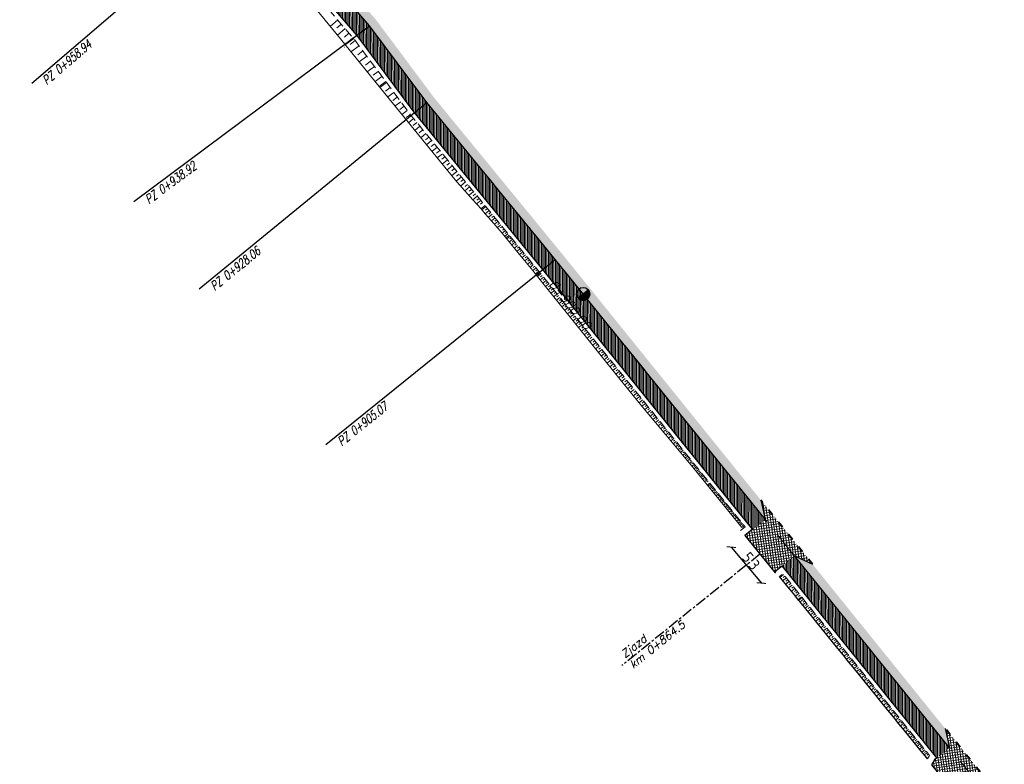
# Model space of a CAD drawing. Header units: metres. Extents: x 8431043 to 8456388, y 5766167 to 5771876.
# Tile 11 of 26: x 8433638 to 8433749, y 5770516 to 5770600. Entities that reach past the tile are written whole.
import ezdxf

# ---------------------------------------------------------------- set-up
doc = ezdxf.new("R2010")
doc.units = ezdxf.units.M
for name, pattern in [('4011', [6, 4, -2]), ('ACAD_ISO03W100', [30, 12, -18]), ('ACAD_ISO10W100', [18, 12, -3, 0, -3]), ('CENTER', [2, 1.25, -0.25, 0.25, -0.25]), ('CIĄGŁA', [0])]:
    doc.linetypes.add(name, pattern=pattern)
for name, color, linetype, lineweight in [('brud', 255, 'CIĄGŁA', 30), ('hatch kostka', 210, 'Continuous', 9), ('kreskowanie skarp', 250, 'Continuous', 15), ('WYMIARY', 253, 'Continuous', 13), ('Zalacznik_3_Rowy DW837|Zalacznik_3_Rowy DW837|zdi pobocze', 250, '4011', 18), ('zdi krawężnik na trapezowy', 253, 'ACAD_ISO03W100', 40), ('zdi_obrzeze chodnikowe 8x30', 6, 'Continuous', 30)]:
    doc.layers.add(name, color=color, linetype=linetype, lineweight=lineweight)
for name, color, linetype in [('C-DROGI-SYTUACJA', 7, 'Continuous'), ('C-DROGI-SYTUACJA-ETYKIETY', 1, 'Continuous'), ('DRO_Podzespół', 7, 'Continuous'), ('S-5_opis_hektometr', 20, 'Continuous'), ('S-5_opis_pkt_geometrycznych', 20, 'Continuous'), ('S-5_opis_Zjazd_ist_L', 7, 'Continuous')]:
    doc.layers.add(name, color=color, linetype=linetype)
doc.layers.add('hatch zdi chodniki', color=7, linetype='Continuous', lineweight=0, true_color=0x8345ba)
doc.styles.add('! rom po 1.8mm', font='romans.shx', dxfattribs={"width": 0.75, "oblique": 15})
doc.styles.add('! romans poch 1.8 mm szer 1', font='romans.shx', dxfattribs={"oblique": 15, "height": 1.8})
doc.styles.add('ISOCP', font='geniso.shx')
doc.styles.add('własny_500', font='isocp.shx', dxfattribs={"width": 0.9, "height": 1.2})
doc.dimstyles.new('kopia własny 500', dxfattribs={"dimtxt": 1.2, "dimasz": 0.8, "dimexe": 0.1795, "dimexo": 0.0625, "dimgap": 0.09, "dimtad": 3, "dimdec": 1, "dimzin": 0, "dimdsep": 46, "dimtxsty": 'własny_500', "dimblk": 'ARCHTICK', "dimcen": 0.09, "dimaunit": 2, "dimadec": 4, "dimazin": 0, "dimtfac": 1, "dimtdec": 1, "dimtofl": 0, "dimtmove": 2, "dimatfit": 3, "dimldrblk": 'ARCHTICK', "dimfxl": 1, "dimtolj": 1, "dimtzin": 0, "dimarcsym": 0})
pattern_1 = [(8.367146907, (0, 0), (-0.041581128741, 0.282708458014), []), (98.367146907, (0, 0), (-0.282708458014, -0.041581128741), [])]

# ---------------------------------------------------------------- blocks, each defined once
blk = doc.blocks.new('_ARCHTICK')
at = {"color": 0, "linetype": 'ByBlock', "const_width": 0.15}
blk.add_lwpolyline([(-0.5, -0.5), (0.5, 0.5)], dxfattribs=at)
blk = doc.blocks.new('*D74')
at = {"layer": 'Defpoints', "color": 0, "transparency": 16777216}
for p in [(8434749.83, 5771876.32), (8434750.94, 5771875.58), (8432377.71, 5768319.94)]:
    blk.add_point(p, dxfattribs=at)
at = {"layer": 'WYMIARY', "color": 0, "lineweight": -2, "transparency": 16777216}
blk.add_line((8432378.82, 5768319.2), (8434750.94, 5771875.58), dxfattribs=at)
at = {"layer": 'WYMIARY', "color": 0, "lineweight": -2, "transparency": 16777216, "xscale": 0.75, "yscale": 0.75, "zscale": 0.75}
for p, rotation in [((8434750.94, 5771875.58), 56.2965312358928), ((8432378.82, 5768319.2), 236.2965312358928)]:
    blk.add_blockref('_ARCHTICK', p, dxfattribs=dict(at, rotation=rotation))
at = {"layer": 'WYMIARY', "color": 0, "transparency": 16777216, "insert": (8433564.29, 5770097.78), "char_height": 1.25, "attachment_point": 5, "rotation": 56.2965, "style": 'ISOCP'}
blk.add_mtext('\\A1;4274.9', dxfattribs=at)
blk = doc.blocks.new('*D75')
at = {"layer": 'Defpoints', "color": 0, "transparency": 16777216}
for p in [(8433720.03, 5770541.88), (8433723.45, 5770537.8), (8433721.72, 5770536.35)]:
    blk.add_point(p, dxfattribs=at)
at = {"layer": 'WYMIARY', "color": 0, "lineweight": -2, "transparency": 16777216}
blk.add_line((8433718.3, 5770540.43), (8433721.72, 5770536.35), dxfattribs=at)
at = {"layer": 'WYMIARY', "color": 0, "lineweight": -2, "transparency": 16777216, "xscale": 0.75, "yscale": 0.75, "zscale": 0.75}
for p, rotation in [((8433718.3, 5770540.43), 129.9709264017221), ((8433721.72, 5770536.35), 309.9709264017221)]:
    blk.add_blockref('_ARCHTICK', p, dxfattribs=dict(at, rotation=rotation))
at = {"layer": 'WYMIARY', "color": 0, "transparency": 16777216, "insert": (8433720.56, 5770538.85), "char_height": 1.25, "attachment_point": 5, "rotation": 309.9709, "style": 'ISOCP'}
blk.add_mtext('\\A1;5.3', dxfattribs=at)
blk = doc.blocks.new('*U80')
at = {"layer": 'C-DROGI-SYTUACJA', "color": 1, "linetype": 'ACAD_ISO10W100', "lineweight": 13, "ltscale": 0.3}
for p, q in [((8433677.28, 5770599.56), (8433664.24, 5770614.75)), ((8433683.77, 5770590.85), (8433677.28, 5770599.56)), ((8433698.34, 5770573.07), (8433683.77, 5770590.85)), ((8433749.96, 5770509.07), (8433698.34, 5770573.07))]:
    blk.add_line(p, q, dxfattribs=at)
at = {"layer": 'C-DROGI-SYTUACJA', "color": 253, "linetype": 'ACAD_ISO03W100', "lineweight": 13, "ltscale": 0.1}
for p, q in [((8433677.28, 5770599.56), (8433677.28, 5770599.56)), ((8433677.28, 5770599.56), (8433677.28, 5770599.56)), ((8433683.77, 5770590.85), (8433683.77, 5770590.85)), ((8433683.77, 5770590.85), (8433683.77, 5770590.85)), ((8433698.34, 5770573.07), (8433698.34, 5770573.07)), ((8433698.34, 5770573.07), (8433698.34, 5770573.07))]:
    blk.add_line(p, q, dxfattribs=at)
blk = doc.blocks.new('symbol hektometru sytuacja')
at = {"layer": 'S-5_opis_hektometr'}
blk.add_hatch(color=1, dxfattribs=at).paths.add_polyline_path([(0, 0.5, 0.414214), (-0.5, 0, 0.414214), (0, -0.5)])
at = {"layer": 'S-5_opis_hektometr', "color": 1}
blk.add_lwpolyline([(0, -0.5), (0, 0.5)], dxfattribs=at)
blk.add_circle((0, 0), 0.5, dxfattribs=at)
blk = doc.blocks.new('*U81')
at = {"layer": 'S-5_opis_hektometr', "color": 1, "linetype": 'Continuous', "lineweight": -3, "xscale": 1.5, "yscale": 1.5, "zscale": 1.5, "rotation": 128.8895738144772}
blk.add_blockref('symbol hektometru sytuacja', (8433701.52, 5770569.13), dxfattribs=at)
at = {"layer": 'S-5_opis_hektometr', "color": 7, "linetype": 'Continuous', "lineweight": -3, "insert": (8433700.45, 5770568.26), "char_height": 1, "attachment_point": 2, "rotation": 308.8896, "style": '! romans poch 1.8 mm szer 1'}
blk.add_mtext('0+900.00', dxfattribs=at)
blk = doc.blocks.new('dfff')
at = {"layer": 'S-5_opis_pkt_geometrycznych', "color": 20, "linetype": 'Continuous', "lineweight": -3}
for p, q in [((8433638.99, 5770593.07), (8433664.24, 5770614.75)), ((8433650.55, 5770579.64), (8433677.28, 5770599.56)), ((8433657.97, 5770569.71), (8433683.77, 5770590.85)), ((8433672.32, 5770552.08), (8433698.34, 5770573.07))]:
    blk.add_line(p, q, dxfattribs=at)
at = {"layer": 'C-DROGI-SYTUACJA', "color": 7, "linetype": 'Continuous', "lineweight": -3}
blk.add_blockref('*U80', (0, 0), dxfattribs=at)
at = {"layer": 'C-DROGI-SYTUACJA-ETYKIETY', "color": 4, "linetype": 'Continuous', "lineweight": 35}
blk.add_blockref('*U81', (0, 0), dxfattribs=at)
at = {"layer": 'S-5_opis_pkt_geometrycznych', "color": 20, "linetype": 'Continuous', "lineweight": -3, "char_height": 1, "attachment_point": 3, "style": '! rom po 1.8mm'}
for s, insert, rotation in [('{\\C256;PZ 0+958.94}', (8433645.24, 5770598.02), 40.6478), ('{\\C256;PZ 0+938.92}', (8433657.17, 5770584.19), 36.7013), ('{\\C256;PZ 0+928.06}', (8433664.39, 5770574.57), 39.3298), ('{\\C256;PZ 0+905.07}', (8433678.84, 5770556.93), 38.8896)]:
    blk.add_mtext(s, dxfattribs=dict(at, insert=insert, rotation=rotation))
blk = doc.blocks.new('dfggg')
at = {"layer": 'S-5_opis_Zjazd_ist_L', "color": 1, "linetype": 'CENTER', "lineweight": -3}
blk.add_line((8433721.56, 5770539.62), (8433705.91, 5770527), dxfattribs=at)
at = {"layer": 'S-5_opis_Zjazd_ist_L', "color": 1, "linetype": 'Continuous', "lineweight": -3, "insert": (8433706.44, 5770527.55), "char_height": 0.9, "attachment_point": 4, "rotation": 38.8896, "style": '! romans poch 1.8 mm szer 1'}
blk.add_mtext('Zjazd\\Pkm 0+864.5', dxfattribs=at)

msp = doc.modelspace()

# ---------------------------------------------------------------- hatches: boundary and pattern name
at = {"layer": 'hatch kostka', "linetype": 'Continuous', "lineweight": 5, "true_color": 0xfecc66}
h = msp.add_hatch(dxfattribs=at)
h.set_pattern_fill('ANSI37', color=31, scale=0.09, angle=-36.6329)
h.set_pattern_definition(pattern_1)
h.paths.add_polyline_path([(8433721.66, 5770545.76), (8433722.13, 5770543.58), (8433720.03, 5770541.88), (8433719.84, 5770541.73), (8433723.27, 5770537.52), (8433723.45, 5770537.8), (8433725.47, 5770539.43), (8433727.51, 5770538.5)])
h = msp.add_hatch(dxfattribs=at)
h.set_pattern_fill('ANSI37', color=31, scale=0.09, angle=-36.6329)
h.set_pattern_definition(pattern_1)
h.paths.add_polyline_path([(8433742.56, 5770519.85), (8433743.03, 5770517.67), (8433741.34, 5770516.3), (8433741.01, 5770515.72), (8433744.73, 5770511.15), (8433745.04, 5770511.66), (8433746.76, 5770513.05), (8433748.79, 5770512.12)])
at = {"layer": 'hatch zdi chodniki', "lineweight": 5}
h = msp.add_hatch(dxfattribs=at)
h.set_pattern_fill('ANSI31', color=256, scale=0.05, angle=45, style=0)
h.paths.add_polyline_path([(8433643.11, 5770640.99), (8433641.68, 5770639.78), (8433641.89, 5770639.64), (8433644.36, 5770636.71), (8433648.52, 5770631.29), (8433662.86, 5770613.6), (8433675.87, 5770598.44), (8433677.8, 5770595.86), (8433679.31, 5770596.84), (8433677.28, 5770599.56), (8433664.24, 5770614.75), (8433649.93, 5770632.4), (8433645.76, 5770637.84)])
at = {"layer": 'hatch zdi chodniki', "lineweight": 13, "transparency": 33554687}
h = msp.add_hatch(dxfattribs=at)
h.set_pattern_fill('DOTS', color=3, scale=0.13, style=0)
h.paths.add_polyline_path([(8434266.02, 5770244.73), (8434265.64, 5770244.68), (8434266.01, 5770244.55)])
h.paths.add_polyline_path([(8433914.68, 5770392.39), (8433913.21, 5770393.85), (8433905.53, 5770398.42), (8433905.33, 5770397.96)])
h.paths.add_polyline_path([(8433921.02, 5770389.2), (8433919.05, 5770389.79), (8433925.15, 5770386.16), (8433938.99, 5770378.84), (8433938.34, 5770379.75), (8433925.39, 5770386.6)])
h.paths.add_polyline_path([(8433893.01, 5770405.51), (8433891.89, 5770405.57), (8433905.23, 5770398.02), (8433905.33, 5770397.96), (8433905.53, 5770398.42), (8433905.48, 5770398.45)])
h.paths.add_polyline_path([(8433748.79, 5770512.12), (8433746.76, 5770513.05), (8433749.96, 5770509.07), (8433750.8, 5770508.22), (8433762.89, 5770493.32), (8433772.31, 5770482.02), (8433776.22, 5770478.9), (8433763.66, 5770493.96), (8433751.55, 5770508.89), (8433750.71, 5770509.74)])
h.paths.add_polyline_path([(8433727.51, 5770538.5), (8433725.47, 5770539.43), (8433743.03, 5770517.67), (8433742.56, 5770519.85)])
h.paths.add_polyline_path([(8433643.85, 5770641.66), (8433643.09, 5770641), (8433643.11, 5770640.99), (8433645.76, 5770637.84), (8433649.93, 5770632.4), (8433664.24, 5770614.75), (8433677.28, 5770599.56), (8433683.77, 5770590.85), (8433698.34, 5770573.07), (8433722.13, 5770543.58), (8433721.66, 5770545.76), (8433699.12, 5770573.7), (8433684.56, 5770591.47), (8433678.06, 5770600.19), (8433665.01, 5770615.39), (8433650.72, 5770633.02), (8433646.54, 5770638.47)])
h.paths.add_polyline_path([(8433872.55, 5770415.78), (8433871.43, 5770415.77), (8433884.72, 5770409.27), (8433884.04, 5770410.16)])
h.paths.add_polyline_path([(8433866.27, 5770418.36), (8433865.63, 5770419.27), (8433817.16, 5770445.4), (8433804.67, 5770453.72), (8433807.36, 5770451.33), (8433816.9, 5770444.97)])
h.paths.add_polyline_path([(8433974.8, 5770359.52), (8433975.04, 5770359.95), (8433960.33, 5770368.13), (8433944.32, 5770376.59), (8433943.2, 5770376.62), (8433960.09, 5770367.69)])
at = {"layer": 'hatch zdi chodniki', "lineweight": 18, "transparency": 33554687}
h = msp.add_hatch(dxfattribs=at)
h.set_pattern_fill('DOTS', color=3, scale=0.1, style=0)
h.paths.add_polyline_path([(8434266.02, 5770244.73), (8434265.64, 5770244.68), (8434266.01, 5770244.55)])
h.paths.add_polyline_path([(8433914.68, 5770392.39), (8433913.21, 5770393.85), (8433905.53, 5770398.42), (8433905.33, 5770397.96)])
h.paths.add_polyline_path([(8433921.02, 5770389.2), (8433919.05, 5770389.79), (8433925.15, 5770386.16), (8433938.99, 5770378.84), (8433938.34, 5770379.75), (8433925.39, 5770386.6)])
h.paths.add_polyline_path([(8433893.01, 5770405.51), (8433891.89, 5770405.57), (8433905.23, 5770398.02), (8433905.33, 5770397.96), (8433905.53, 5770398.42), (8433905.48, 5770398.45)])
h.paths.add_polyline_path([(8433748.79, 5770512.12), (8433746.76, 5770513.05), (8433749.96, 5770509.07), (8433750.8, 5770508.22), (8433762.89, 5770493.32), (8433772.31, 5770482.02), (8433776.22, 5770478.9), (8433763.66, 5770493.96), (8433751.55, 5770508.89), (8433750.71, 5770509.74)])
h.paths.add_polyline_path([(8433727.51, 5770538.5), (8433725.47, 5770539.43), (8433743.03, 5770517.67), (8433742.56, 5770519.85)])
h.paths.add_polyline_path([(8433643.87, 5770641.64), (8433643.1, 5770640.99), (8433643.11, 5770640.99), (8433645.76, 5770637.84), (8433649.93, 5770632.4), (8433664.24, 5770614.75), (8433677.28, 5770599.56), (8433683.77, 5770590.85), (8433698.34, 5770573.07), (8433722.13, 5770543.58), (8433721.66, 5770545.76), (8433699.12, 5770573.7), (8433684.56, 5770591.47), (8433678.06, 5770600.19), (8433665.01, 5770615.39), (8433650.72, 5770633.02), (8433646.54, 5770638.47)])
h.paths.add_polyline_path([(8433974.8, 5770359.52), (8433975.04, 5770359.95), (8433960.33, 5770368.13), (8433944.32, 5770376.59), (8433943.2, 5770376.62), (8433960.09, 5770367.69)])
h.paths.add_polyline_path([(8433872.55, 5770415.78), (8433871.43, 5770415.77), (8433884.72, 5770409.27), (8433884.04, 5770410.16)])
h.paths.add_polyline_path([(8433866.27, 5770418.36), (8433865.63, 5770419.27), (8433817.16, 5770445.4), (8433804.67, 5770453.72), (8433807.36, 5770451.33), (8433816.9, 5770444.97)])
at = {"layer": 'hatch zdi chodniki', "lineweight": 5}
h = msp.add_hatch(dxfattribs=at)
h.set_pattern_fill('ANSI31', color=256, scale=0.05, angle=45, style=0)
h.paths.add_polyline_path([(8433746.76, 5770513.05), (8433745.36, 5770511.92), (8433748.62, 5770507.87), (8433749.46, 5770507.02), (8433756.52, 5770498.32), (8433757.41, 5770500.08), (8433750.8, 5770508.22), (8433749.96, 5770509.07)])
h.paths.add_polyline_path([(8433720.73, 5770542.45), (8433722.13, 5770543.58), (8433698.34, 5770573.07), (8433683.77, 5770590.85), (8433679.31, 5770596.84), (8433677.8, 5770595.86), (8433682.35, 5770589.75), (8433696.95, 5770571.93)])
h.paths.add_polyline_path([(8433725.47, 5770539.43), (8433724.07, 5770538.3), (8433741.63, 5770516.54), (8433743.03, 5770517.67)])

# ---------------------------------------------------------------- linework, layer by layer
at = {"layer": 'DRO_Podzespół'}
msp.add_lwpolyline([(8433740.54, 5770516.42), (8433740.47, 5770516.51), (8433739.84, 5770517.29), (8433739.38, 5770517.85), (8433739.21, 5770518.07), (8433738.58, 5770518.84), (8433737.95, 5770519.62), (8433737.32, 5770520.4), (8433736.69, 5770521.17), (8433736.06, 5770521.95), (8433735.43, 5770522.73), (8433734.8, 5770523.5), (8433734.68, 5770523.65), (8433734.17, 5770524.28), (8433733.54, 5770525.06), (8433732.91, 5770525.83), (8433732.28, 5770526.61), (8433731.65, 5770527.39), (8433731.02, 5770528.16), (8433730.39, 5770528.94), (8433729.76, 5770529.72), (8433729.13, 5770530.49), (8433728.5, 5770531.27), (8433727.87, 5770532.05), (8433727.24, 5770532.82), (8433726.61, 5770533.6), (8433726.09, 5770534.25), (8433725.98, 5770534.38), (8433725.35, 5770535.15), (8433724.72, 5770535.93), (8433724.55, 5770536.13), (8433724.08, 5770536.7), (8433723.77, 5770537.08)], dxfattribs=at)
at = {"layer": 'kreskowanie skarp'}
for p, q in [((8433672.26, 5770599.99), (8433672.26, 5770599.99)), ((8433673.69, 5770600.22), (8433672.83, 5770599.49)), ((8433674.1, 5770599.74), (8433673.6, 5770599.31)), ((8433674.52, 5770599.24), (8433673.65, 5770598.49)), ((8433674.96, 5770598.73), (8433674.44, 5770598.28)), ((8433674.34, 5770597.29), (8433674.34, 5770597.29)), ((8433675.41, 5770598.21), (8433674.51, 5770597.43)), ((8433675.5, 5770598.1), (8433674.54, 5770597.39)), ((8433674.54, 5770597.39), (8433675.5, 5770598.1)), ((8433675.67, 5770597.88), (8433675.09, 5770597.45)), ((8433676.1, 5770597.3), (8433675.18, 5770596.61)), ((8433674.43, 5770597.13), (8433674.44, 5770597.13)), ((8433676.54, 5770596.71), (8433675.95, 5770596.28)), ((8433676.97, 5770596.13), (8433676.1, 5770595.48)), ((8433677.41, 5770595.54), (8433676.83, 5770595.11)), ((8433677.84, 5770594.96), (8433677.02, 5770594.35)), ((8433678.27, 5770594.38), (8433677.7, 5770593.95)), ((8433678.7, 5770593.81), (8433677.93, 5770593.23)), ((8433678.38, 5770592.67), (8433679.13, 5770593.23)), ((8433679.21, 5770593.12), (8433678.47, 5770592.56)), ((8433679.64, 5770592.56), (8433679.09, 5770592.15)), ((8433680.04, 5770592.01), (8433679.35, 5770591.49)), ((8433680.44, 5770591.47), (8433679.92, 5770591.09)), ((8433680.83, 5770590.95), (8433680.18, 5770590.47)), ((8433681.21, 5770590.45), (8433680.71, 5770590.08)), ((8433681.57, 5770589.96), (8433680.96, 5770589.5)), ((8433681.93, 5770589.48), (8433681.46, 5770589.14)), ((8433682.29, 5770589.03), (8433681.72, 5770588.57)), ((8433682.65, 5770588.59), (8433682.22, 5770588.24)), ((8433683, 5770588.17), (8433682.43, 5770587.7)), ((8433683.34, 5770587.75), (8433682.93, 5770587.41)), ((8433683.68, 5770587.34), (8433683.11, 5770586.87)), ((8433684.01, 5770586.94), (8433683.62, 5770586.61)), ((8433684.33, 5770586.54), (8433683.75, 5770586.07)), ((8433684.65, 5770586.16), (8433684.27, 5770585.85)), ((8433684.95, 5770585.78), (8433684.37, 5770585.31)), ((8433685.26, 5770585.41), (8433684.9, 5770585.12)), ((8433685.55, 5770585.05), (8433684.97, 5770584.58)), ((8433685.84, 5770584.7), (8433685.5, 5770584.42)), ((8433686.12, 5770584.36), (8433685.54, 5770583.88)), ((8433686.4, 5770584.02), (8433686.07, 5770583.75)), ((8433686.67, 5770583.69), (8433686.08, 5770583.21)), ((8433687.19, 5770583.05), (8433686.58, 5770582.54)), ((8433686.94, 5770583.36), (8433686.62, 5770583.1)), ((8433687.45, 5770582.74), (8433687.15, 5770582.49)), ((8433687.7, 5770582.43), (8433687.1, 5770581.95)), ((8433688.18, 5770581.85), (8433687.61, 5770581.38)), ((8433687.94, 5770582.14), (8433687.65, 5770581.9)), ((8433688.41, 5770581.56), (8433688.13, 5770581.34)), ((8433688.64, 5770581.29), (8433688.09, 5770580.84)), ((8433689.08, 5770580.75), (8433688.56, 5770580.32)), ((8433688.86, 5770581.01), (8433688.6, 5770580.8)), ((8433689.29, 5770580.49), (8433689.04, 5770580.28)), ((8433689.5, 5770580.23), (8433689, 5770579.82)), ((8433689.91, 5770579.74), (8433689.43, 5770579.35)), ((8433689.71, 5770579.98), (8433689.46, 5770579.78)), ((8433690.1, 5770579.5), (8433689.87, 5770579.31)), ((8433689.84, 5770578.89), (8433689.84, 5770578.89)), ((8433689.93, 5770578.79), (8433690.38, 5770579.16)), ((8433690.47, 5770579.05), (8433690.02, 5770578.68)), ((8433690.84, 5770578.6), (8433690.4, 5770578.25)), ((8433690.66, 5770578.82), (8433690.43, 5770578.64)), ((8433691.01, 5770578.39), (8433690.8, 5770578.21)), ((8433691.19, 5770578.18), (8433690.77, 5770577.84)), ((8433691.52, 5770577.76), (8433691.12, 5770577.44)), ((8433691.36, 5770577.97), (8433691.15, 5770577.8)), ((8433691.85, 5770577.37), (8433691.46, 5770577.05)), ((8433691.69, 5770577.56), (8433691.49, 5770577.4)), ((8433692.01, 5770577.18), (8433691.82, 5770577.02)), ((8433692.16, 5770576.99), (8433691.79, 5770576.68)), ((8433692.1, 5770576.33), (8433692.1, 5770576.33)), ((8433692.31, 5770576.8), (8433692.13, 5770576.65)), ((8433692.7, 5770576.33), (8433692.34, 5770576.04)), ((8433692.55, 5770576.51), (8433692.37, 5770576.37)), ((8433692.98, 5770575.98), (8433692.64, 5770575.7)), ((8433692.84, 5770576.16), (8433692.67, 5770576.01)), ((8433692.78, 5770575.52), (8433693.13, 5770575.81)), ((8433693.22, 5770575.7), (8433692.87, 5770575.41)), ((8433693.5, 5770575.35), (8433693.15, 5770575.06)), ((8433693.36, 5770575.52), (8433693.18, 5770575.38)), ((8433693.79, 5770575), (8433693.44, 5770574.71)), ((8433693.65, 5770575.17), (8433693.47, 5770575.03)), ((8433694.08, 5770574.64), (8433693.73, 5770574.35)), ((8433693.94, 5770574.82), (8433693.76, 5770574.67)), ((8433694.37, 5770574.29), (8433694.02, 5770573.99)), ((8433694.23, 5770574.46), (8433694.05, 5770574.32)), ((8433694.67, 5770573.93), (8433694.31, 5770573.63)), ((8433694.52, 5770574.11), (8433694.34, 5770573.96)), ((8433694.82, 5770573.75), (8433694.63, 5770573.6)), ((8433694.96, 5770573.57), (8433694.6, 5770573.27)), ((8433695.26, 5770573.2), (8433694.9, 5770572.9)), ((8433695.11, 5770573.38), (8433694.93, 5770573.23)), ((8433695.56, 5770572.84), (8433695.19, 5770572.53)), ((8433695.41, 5770573.02), (8433695.23, 5770572.87)), ((8433695.71, 5770572.65), (8433695.53, 5770572.5)), ((8433695.86, 5770572.47), (8433695.49, 5770572.16)), ((8433696.17, 5770572.1), (8433695.8, 5770571.79)), ((8433696.02, 5770572.28), (8433695.83, 5770572.13)), ((8433696.47, 5770571.72), (8433696.1, 5770571.42)), ((8433696.32, 5770571.91), (8433696.13, 5770571.76)), ((8433696.25, 5770571.23), (8433696.63, 5770571.54)), ((8433696.71, 5770571.43), (8433696.34, 5770571.12)), ((8433697.02, 5770571.05), (8433696.64, 5770570.74)), ((8433696.87, 5770571.24), (8433696.68, 5770571.09)), ((8433697.32, 5770570.67), (8433696.94, 5770570.37)), ((8433697.17, 5770570.86), (8433696.98, 5770570.71)), ((8433697.48, 5770570.48), (8433697.29, 5770570.33)), ((8433697.63, 5770570.29), (8433697.25, 5770569.98)), ((8433697.94, 5770569.91), (8433697.56, 5770569.6)), ((8433697.78, 5770570.1), (8433697.59, 5770569.95)), ((8433698.25, 5770569.53), (8433697.86, 5770569.22)), ((8433698.09, 5770569.72), (8433697.9, 5770569.56)), ((8433698.4, 5770569.34), (8433698.21, 5770569.18)), ((8433698.55, 5770569.14), (8433698.17, 5770568.83)), ((8433698.87, 5770568.76), (8433698.48, 5770568.45)), ((8433698.71, 5770568.95), (8433698.52, 5770568.8)), ((8433699.18, 5770568.37), (8433698.79, 5770568.06)), ((8433699.02, 5770568.57), (8433698.83, 5770568.41)), ((8433699.33, 5770568.18), (8433699.14, 5770568.02)), ((8433699.49, 5770567.99), (8433699.1, 5770567.67)), ((8433699.8, 5770567.6), (8433699.41, 5770567.28)), ((8433699.65, 5770567.79), (8433699.45, 5770567.64)), ((8433700.12, 5770567.21), (8433699.73, 5770566.89)), ((8433699.96, 5770567.4), (8433699.76, 5770567.25)), ((8433700.43, 5770566.82), (8433700.04, 5770566.5)), ((8433700.27, 5770567.01), (8433700.08, 5770566.85)), ((8433700.75, 5770566.42), (8433700.36, 5770566.11)), ((8433700.59, 5770566.62), (8433700.39, 5770566.46)), ((8433701.07, 5770566.03), (8433700.67, 5770565.71)), ((8433700.91, 5770566.23), (8433700.71, 5770566.07)), ((8433701.39, 5770565.64), (8433700.99, 5770565.32)), ((8433701.23, 5770565.83), (8433701.03, 5770565.67)), ((8433701.7, 5770565.24), (8433701.31, 5770564.92)), ((8433701.54, 5770565.44), (8433701.35, 5770565.28)), ((8433702.03, 5770564.84), (8433701.63, 5770564.52)), ((8433701.86, 5770565.04), (8433701.67, 5770564.88)), ((8433702.35, 5770564.44), (8433701.95, 5770564.12)), ((8433702.19, 5770564.64), (8433701.99, 5770564.48)), ((8433702.67, 5770564.04), (8433702.27, 5770563.72)), ((8433702.51, 5770564.24), (8433702.31, 5770564.08)), ((8433702.83, 5770563.84), (8433702.63, 5770563.68)), ((8433702.99, 5770563.64), (8433702.59, 5770563.32)), ((8433703.32, 5770563.24), (8433702.91, 5770562.91)), ((8433703.16, 5770563.44), (8433702.95, 5770563.28)), ((8433703.64, 5770562.84), (8433703.24, 5770562.51)), ((8433703.48, 5770563.04), (8433703.28, 5770562.87)), ((8433703.81, 5770562.63), (8433703.6, 5770562.47)), ((8433703.97, 5770562.43), (8433703.56, 5770562.1)), ((8433704.3, 5770562.02), (8433703.89, 5770561.69)), ((8433704.13, 5770562.23), (8433703.93, 5770562.06)), ((8433704.63, 5770561.62), (8433704.22, 5770561.29)), ((8433704.46, 5770561.82), (8433704.26, 5770561.66)), ((8433704.96, 5770561.21), (8433704.55, 5770560.88)), ((8433704.79, 5770561.41), (8433704.59, 5770561.25)), ((8433705.29, 5770560.8), (8433704.88, 5770560.46)), ((8433705.12, 5770561), (8433704.92, 5770560.84)), ((8433705.62, 5770560.38), (8433705.21, 5770560.05)), ((8433705.45, 5770560.59), (8433705.25, 5770560.42)), ((8433705.95, 5770559.97), (8433705.54, 5770559.64)), ((8433705.79, 5770560.18), (8433705.58, 5770560.01)), ((8433706.29, 5770559.56), (8433705.87, 5770559.22)), ((8433706.12, 5770559.76), (8433705.91, 5770559.6)), ((8433706.46, 5770559.35), (8433706.25, 5770559.18)), ((8433706.62, 5770559.14), (8433706.21, 5770558.81)), ((8433706.96, 5770558.73), (8433706.55, 5770558.4)), ((8433706.79, 5770558.93), (8433706.58, 5770558.77)), ((8433707.29, 5770558.32), (8433706.88, 5770557.99)), ((8433707.12, 5770558.52), (8433706.92, 5770558.36)), ((8433707.45, 5770558.12), (8433707.25, 5770557.95)), ((8433707.61, 5770557.92), (8433707.21, 5770557.59)), ((8433707.93, 5770557.52), (8433707.54, 5770557.2)), ((8433707.77, 5770557.71), (8433707.57, 5770557.55)), ((8433708.25, 5770557.12), (8433707.86, 5770556.81)), ((8433708.09, 5770557.32), (8433707.9, 5770557.16)), ((8433708.57, 5770556.73), (8433708.18, 5770556.42)), ((8433708.41, 5770556.93), (8433708.22, 5770556.77)), ((8433708.88, 5770556.35), (8433708.5, 5770556.04)), ((8433708.72, 5770556.54), (8433708.53, 5770556.38)), ((8433709.18, 5770555.97), (8433708.81, 5770555.66)), ((8433709.03, 5770556.16), (8433708.84, 5770556)), ((8433709.49, 5770555.59), (8433709.11, 5770555.29)), ((8433709.34, 5770555.78), (8433709.15, 5770555.63)), ((8433709.79, 5770555.22), (8433709.42, 5770554.92)), ((8433709.64, 5770555.4), (8433709.45, 5770555.26)), ((8433710.08, 5770554.85), (8433709.72, 5770554.56)), ((8433709.94, 5770555.04), (8433709.75, 5770554.89)), ((8433710.38, 5770554.49), (8433710.02, 5770554.2)), ((8433710.23, 5770554.67), (8433710.05, 5770554.52)), ((8433710.66, 5770554.13), (8433710.31, 5770553.84)), ((8433710.52, 5770554.31), (8433710.34, 5770554.17)), ((8433710.95, 5770553.78), (8433710.6, 5770553.49)), ((8433710.81, 5770553.95), (8433710.63, 5770553.81)), ((8433711.23, 5770553.43), (8433710.89, 5770553.15)), ((8433711.09, 5770553.6), (8433710.92, 5770553.46)), ((8433711.51, 5770553.08), (8433711.17, 5770552.8)), ((8433711.37, 5770553.25), (8433711.2, 5770553.11)), ((8433711.79, 5770552.74), (8433711.45, 5770552.47)), ((8433711.65, 5770552.91), (8433711.48, 5770552.77)), ((8433711.92, 5770552.57), (8433711.76, 5770552.43)), ((8433712.06, 5770552.4), (8433711.72, 5770552.13)), ((8433712.33, 5770552.07), (8433712, 5770551.8)), ((8433712.19, 5770552.23), (8433712.03, 5770552.1)), ((8433712.59, 5770551.74), (8433712.27, 5770551.47)), ((8433712.46, 5770551.9), (8433712.3, 5770551.77)), ((8433712.73, 5770551.57), (8433712.56, 5770551.44)), ((8433712.86, 5770551.41), (8433712.53, 5770551.15)), ((8433713.12, 5770551.09), (8433712.8, 5770550.83)), ((8433712.99, 5770551.25), (8433712.83, 5770551.12)), ((8433713.37, 5770550.77), (8433713.06, 5770550.52)), ((8433713.25, 5770550.93), (8433713.09, 5770550.8)), ((8433713.63, 5770550.46), (8433713.32, 5770550.21)), ((8433713.5, 5770550.61), (8433713.34, 5770550.49)), ((8433713.75, 5770550.3), (8433713.6, 5770550.18)), ((8433713.88, 5770550.15), (8433713.57, 5770549.9)), ((8433714.13, 5770549.84), (8433713.82, 5770549.59)), ((8433714, 5770549.99), (8433713.85, 5770549.87)), ((8433714.37, 5770549.54), (8433714.07, 5770549.29)), ((8433714.25, 5770549.69), (8433714.1, 5770549.57)), ((8433714.61, 5770549.24), (8433714.31, 5770549)), ((8433714.49, 5770549.39), (8433714.34, 5770549.27)), ((8433714.85, 5770548.94), (8433714.56, 5770548.7)), ((8433714.73, 5770549.09), (8433714.58, 5770548.97)), ((8433715.09, 5770548.65), (8433714.8, 5770548.41)), ((8433714.97, 5770548.79), (8433714.82, 5770548.68)), ((8433715.32, 5770548.36), (8433715.03, 5770548.13)), ((8433715.2, 5770548.5), (8433715.06, 5770548.39)), ((8433715.55, 5770548.07), (8433715.27, 5770547.84)), ((8433715.44, 5770548.22), (8433715.29, 5770548.1)), ((8433715.5, 5770547.57), (8433715.5, 5770547.57)), ((8433715.67, 5770547.93), (8433715.52, 5770547.82)), ((8433715.59, 5770547.46), (8433715.87, 5770547.68)), ((8433715.95, 5770547.57), (8433715.68, 5770547.35)), ((8433716.18, 5770547.3), (8433715.9, 5770547.07)), ((8433716.07, 5770547.43), (8433715.93, 5770547.32)), ((8433716.4, 5770547.02), (8433716.13, 5770546.8)), ((8433716.29, 5770547.16), (8433716.15, 5770547.05)), ((8433716.62, 5770546.75), (8433716.35, 5770546.53)), ((8433716.51, 5770546.88), (8433716.37, 5770546.77)), ((8433716.84, 5770546.47), (8433716.57, 5770546.25)), ((8433716.73, 5770546.61), (8433716.6, 5770546.5)), ((8433717.06, 5770546.2), (8433716.79, 5770545.99)), ((8433716.95, 5770546.34), (8433716.82, 5770546.23)), ((8433717.28, 5770545.93), (8433717.01, 5770545.72)), ((8433717.17, 5770546.07), (8433717.03, 5770545.96)), ((8433717.49, 5770545.67), (8433717.23, 5770545.45)), ((8433717.38, 5770545.8), (8433717.25, 5770545.69)), ((8433717.71, 5770545.4), (8433717.44, 5770545.19)), ((8433717.6, 5770545.53), (8433717.47, 5770545.43)), ((8433717.92, 5770545.14), (8433717.66, 5770544.93)), ((8433717.81, 5770545.27), (8433717.68, 5770545.16)), ((8433718.13, 5770544.88), (8433717.87, 5770544.67)), ((8433718.02, 5770545.01), (8433717.89, 5770544.9)), ((8433718.23, 5770544.75), (8433718.1, 5770544.64)), ((8433718.34, 5770544.62), (8433718.08, 5770544.41)), ((8433718.55, 5770544.36), (8433718.29, 5770544.15)), ((8433718.44, 5770544.49), (8433718.31, 5770544.39)), ((8433718.75, 5770544.1), (8433718.5, 5770543.9)), ((8433718.65, 5770544.23), (8433718.52, 5770544.13)), ((8433718.96, 5770543.85), (8433718.7, 5770543.65)), ((8433718.86, 5770543.98), (8433718.73, 5770543.87)), ((8433719.06, 5770543.72), (8433718.93, 5770543.62)), ((8433719.16, 5770543.6), (8433718.91, 5770543.39)), ((8433719.36, 5770543.35), (8433719.11, 5770543.14)), ((8433719.26, 5770543.47), (8433719.14, 5770543.37)), ((8433719.57, 5770543.1), (8433719.32, 5770542.9)), ((8433719.46, 5770543.22), (8433719.34, 5770543.12)), ((8433719.76, 5770542.85), (8433719.52, 5770542.65)), ((8433719.67, 5770542.97), (8433719.54, 5770542.87)), ((8433724.22, 5770537.32), (8433723.83, 5770537)), ((8433724.54, 5770536.93), (8433724.15, 5770536.61)), ((8433724.38, 5770537.12), (8433724.19, 5770536.97)), ((8433724.85, 5770536.54), (8433724.47, 5770536.23)), ((8433724.48, 5770536.21), (8433724.87, 5770536.52)), ((8433724.7, 5770536.73), (8433724.5, 5770536.58)), ((8433724.5, 5770536.19), (8433724.5, 5770536.19)), ((8433725.2, 5770536.12), (8433724.81, 5770535.81)), ((8433725.04, 5770536.31), (8433724.85, 5770536.15)), ((8433725.35, 5770535.93), (8433725.16, 5770535.77)), ((8433725.5, 5770535.74), (8433725.12, 5770535.43)), ((8433725.29, 5770535.22), (8433725.29, 5770535.22)), ((8433725.65, 5770535.55), (8433725.46, 5770535.4)), ((8433725.97, 5770535.15), (8433725.6, 5770534.85)), ((8433725.82, 5770535.34), (8433725.63, 5770535.19)), ((8433726.27, 5770534.78), (8433725.9, 5770534.48)), ((8433725.92, 5770534.46), (8433726.29, 5770534.76)), ((8433726.12, 5770534.97), (8433725.94, 5770534.82)), ((8433725.95, 5770534.41), (8433726.33, 5770534.71)), ((8433725.94, 5770534.44), (8433725.94, 5770534.44)), ((8433726.48, 5770534.53), (8433726.1, 5770534.23)), ((8433726.77, 5770534.16), (8433726.4, 5770533.86)), ((8433726.63, 5770534.34), (8433726.44, 5770534.19)), ((8433727.07, 5770533.79), (8433726.7, 5770533.49)), ((8433726.92, 5770533.97), (8433726.74, 5770533.82)), ((8433727.22, 5770533.6), (8433727.04, 5770533.46)), ((8433727.37, 5770533.42), (8433727, 5770533.12)), ((8433727.67, 5770533.05), (8433727.3, 5770532.76)), ((8433727.52, 5770533.24), (8433727.33, 5770533.09)), ((8433727.96, 5770532.69), (8433727.6, 5770532.39)), ((8433727.81, 5770532.87), (8433727.63, 5770532.72)), ((8433728.11, 5770532.5), (8433727.93, 5770532.35)), ((8433728.26, 5770532.32), (8433727.89, 5770532.02)), ((8433728.55, 5770531.95), (8433728.19, 5770531.66)), ((8433728.41, 5770532.14), (8433728.22, 5770531.99)), ((8433728.85, 5770531.59), (8433728.48, 5770531.3)), ((8433728.7, 5770531.77), (8433728.52, 5770531.63)), ((8433728.99, 5770531.41), (8433728.81, 5770531.26)), ((8433729.14, 5770531.23), (8433728.78, 5770530.94)), ((8433729.43, 5770530.87), (8433729.07, 5770530.57)), ((8433729.28, 5770531.05), (8433729.1, 5770530.9)), ((8433729.72, 5770530.5), (8433729.36, 5770530.21)), ((8433729.58, 5770530.69), (8433729.4, 5770530.54)), ((8433729.87, 5770530.32), (8433729.69, 5770530.18)), ((8433730.01, 5770530.14), (8433729.65, 5770529.85)), ((8433730.3, 5770529.79), (8433729.94, 5770529.5)), ((8433730.16, 5770529.96), (8433729.98, 5770529.82)), ((8433730.59, 5770529.43), (8433730.23, 5770529.14)), ((8433730.45, 5770529.61), (8433730.27, 5770529.46)), ((8433730.73, 5770529.25), (8433730.56, 5770529.1)), ((8433730.88, 5770529.07), (8433730.52, 5770528.78)), ((8433731.17, 5770528.71), (8433730.81, 5770528.43)), ((8433731.02, 5770528.89), (8433730.84, 5770528.75)), ((8433731.45, 5770528.36), (8433731.1, 5770528.07)), ((8433731.31, 5770528.54), (8433731.13, 5770528.39)), ((8433731.74, 5770528), (8433731.38, 5770527.72)), ((8433731.6, 5770528.18), (8433731.42, 5770528.04)), ((8433732.02, 5770527.65), (8433731.67, 5770527.36)), ((8433731.88, 5770527.83), (8433731.7, 5770527.68)), ((8433732.31, 5770527.3), (8433731.96, 5770527.01)), ((8433732.17, 5770527.47), (8433731.99, 5770527.33)), ((8433732.59, 5770526.95), (8433732.24, 5770526.66)), ((8433732.45, 5770527.12), (8433732.27, 5770526.98)), ((8433732.88, 5770526.59), (8433732.52, 5770526.31)), ((8433732.73, 5770526.77), (8433732.56, 5770526.63)), ((8433733.16, 5770526.24), (8433732.81, 5770525.96)), ((8433733.02, 5770526.42), (8433732.84, 5770526.28)), ((8433733.44, 5770525.9), (8433733.09, 5770525.61)), ((8433733.3, 5770526.07), (8433733.12, 5770525.93)), ((8433733.72, 5770525.55), (8433733.37, 5770525.27)), ((8433733.58, 5770525.72), (8433733.41, 5770525.58)), ((8433734, 5770525.2), (8433733.65, 5770524.92)), ((8433733.86, 5770525.37), (8433733.69, 5770525.23)), ((8433734.28, 5770524.85), (8433733.93, 5770524.58)), ((8433734.14, 5770525.03), (8433733.97, 5770524.89)), ((8433734.42, 5770524.68), (8433734.25, 5770524.54)), ((8433734.56, 5770524.51), (8433734.21, 5770524.23)), ((8433734.84, 5770524.16), (8433734.49, 5770523.89)), ((8433734.7, 5770524.34), (8433734.52, 5770524.2)), ((8433735.11, 5770523.82), (8433734.77, 5770523.54)), ((8433734.97, 5770523.99), (8433734.8, 5770523.85)), ((8433735.25, 5770523.65), (8433735.08, 5770523.51)), ((8433735.39, 5770523.48), (8433735.05, 5770523.2)), ((8433735.66, 5770523.14), (8433735.32, 5770522.86)), ((8433735.53, 5770523.31), (8433735.36, 5770523.17)), ((8433735.94, 5770522.8), (8433735.6, 5770522.52)), ((8433735.8, 5770522.97), (8433735.63, 5770522.83)), ((8433736.21, 5770522.46), (8433735.87, 5770522.18)), ((8433736.08, 5770522.63), (8433735.91, 5770522.49)), ((8433736.49, 5770522.12), (8433736.15, 5770521.84)), ((8433736.35, 5770522.29), (8433736.18, 5770522.15)), ((8433736.76, 5770521.78), (8433736.42, 5770521.5)), ((8433736.62, 5770521.95), (8433736.46, 5770521.81)), ((8433737.03, 5770521.44), (8433736.7, 5770521.17)), ((8433736.9, 5770521.61), (8433736.73, 5770521.47)), ((8433737.31, 5770521.1), (8433736.97, 5770520.83)), ((8433737.17, 5770521.27), (8433737, 5770521.13)), ((8433737.58, 5770520.77), (8433737.24, 5770520.49)), ((8433737.44, 5770520.93), (8433737.27, 5770520.8)), ((8433737.85, 5770520.43), (8433737.51, 5770520.16)), ((8433737.71, 5770520.6), (8433737.54, 5770520.46)), ((8433737.98, 5770520.26), (8433737.82, 5770520.13)), ((8433738.12, 5770520.09), (8433737.78, 5770519.82)), ((8433738.39, 5770519.76), (8433738.05, 5770519.49)), ((8433738.25, 5770519.93), (8433738.09, 5770519.79)), ((8433738.66, 5770519.43), (8433738.32, 5770519.16)), ((8433738.52, 5770519.59), (8433738.36, 5770519.46)), ((8433738.92, 5770519.09), (8433738.59, 5770518.83)), ((8433738.79, 5770519.26), (8433738.62, 5770519.13)), ((8433739.19, 5770518.76), (8433738.86, 5770518.5)), ((8433739.06, 5770518.93), (8433738.89, 5770518.8)), ((8433739.46, 5770518.43), (8433739.13, 5770518.17)), ((8433739.33, 5770518.6), (8433739.16, 5770518.46)), ((8433739.73, 5770518.1), (8433739.4, 5770517.84)), ((8433739.59, 5770518.27), (8433739.43, 5770518.13)), ((8433739.86, 5770517.94), (8433739.69, 5770517.8)), ((8433739.99, 5770517.77), (8433739.66, 5770517.51)), ((8433740.26, 5770517.44), (8433739.93, 5770517.18)), ((8433740.12, 5770517.61), (8433739.96, 5770517.47)), ((8433740.52, 5770517.11), (8433740.19, 5770516.85)), ((8433740.39, 5770517.28), (8433740.23, 5770517.15)), ((8433740.66, 5770516.95), (8433740.49, 5770516.82))]:
    msp.add_line(p, q, dxfattribs=at)
at = {"layer": 'kreskowanie skarp', "flags": 128}
for points in [[(8433686.99, 5770582.09), (8433679.01, 5770591.89), (8433673.99, 5770598.07), (8433671.74, 5770600.83), (8433669.58, 5770603.49), (8433665.61, 5770608.37), (8433661.99, 5770612.82), (8433656.56, 5770619.49), (8433651.19, 5770626.09), (8433645.65, 5770632.9), (8433640.71, 5770638.97)], [(8433719.52, 5770542.65), (8433714.09, 5770549.31), (8433710.89, 5770553.15), (8433708.18, 5770556.42), (8433705.54, 5770559.64), (8433703.24, 5770562.51), (8433700.67, 5770565.71), (8433699.1, 5770567.67), (8433696.34, 5770571.12), (8433695.8, 5770571.79), (8433694.31, 5770573.63), (8433692.34, 5770576.04), (8433691.12, 5770577.44), (8433690.4, 5770578.25), (8433689.93, 5770578.79), (8433689, 5770579.82), (8433688.09, 5770580.84), (8433686.96, 5770582.13)], [(8433720.73, 5770542.45), (8433719.84, 5770541.73)]]:
    msp.add_lwpolyline(points, dxfattribs=at)
at = {"layer": 'Zalacznik_3_Rowy DW837|Zalacznik_3_Rowy DW837|zdi pobocze', "ltscale": 0.25, "flags": 128}
for points in [[(8433719.37, 5770542.31), (8433719.87, 5770542.72), (8433696.56, 5770571.62), (8433681.96, 5770589.44), (8433675.48, 5770598.13), (8433662.48, 5770613.28), (8433648.13, 5770630.98), (8433643.97, 5770636.4), (8433641.56, 5770639.26)], [(8433740.54, 5770516.42), (8433740.77, 5770516.81), (8433724.16, 5770537.4), (8433723.77, 5770537.08)]]:
    msp.add_lwpolyline(points, dxfattribs=at)
at = {"layer": 'zdi krawężnik na trapezowy', "color": 19, "ltscale": 0.06, "true_color": 0x64211f, "flags": 128}
for points in [[(8433727.51, 5770538.5), (8433721.66, 5770545.76)], [(8433748.79, 5770512.12), (8433742.56, 5770519.85)]]:
    msp.add_lwpolyline(points, dxfattribs=at)
at = {"layer": 'zdi_obrzeze chodnikowe 8x30', "flags": 128}
for points in [[(8433722.13, 5770543.58), (8433698.34, 5770573.07), (8433683.77, 5770590.85), (8433677.28, 5770599.56), (8433664.24, 5770614.75), (8433649.93, 5770632.4), (8433645.76, 5770637.84), (8433643.11, 5770640.99), (8433643.1, 5770640.99)], [(8433720.73, 5770542.45), (8433696.95, 5770571.93), (8433682.35, 5770589.75), (8433675.87, 5770598.44), (8433662.86, 5770613.6), (8433648.52, 5770631.29), (8433644.36, 5770636.71), (8433641.89, 5770639.64), (8433641.67, 5770639.78)], [(8433721.66, 5770545.76), (8433722.13, 5770543.58)], [(8433720.73, 5770542.45), (8433720.03, 5770541.88), (8433719.84, 5770541.73), (8433723.27, 5770537.52), (8433723.45, 5770537.8), (8433724.07, 5770538.3)], [(8433743.03, 5770517.67), (8433725.47, 5770539.43)], [(8433725.47, 5770539.43), (8433727.51, 5770538.5)], [(8433741.63, 5770516.54), (8433724.07, 5770538.3)], [(8433742.56, 5770519.85), (8433743.03, 5770517.67)], [(8433741.63, 5770516.54), (8433741.34, 5770516.3), (8433741.01, 5770515.72), (8433744.73, 5770511.15), (8433745.04, 5770511.66), (8433745.36, 5770511.92)]]:
    msp.add_lwpolyline(points, dxfattribs=at)

# ---------------------------------------------------------------- block references
at = {"layer": 'brud', "color": 4, "lineweight": 35}
msp.add_blockref('dfff', (0, 0), dxfattribs=at)
at = {"layer": 'C-DROGI-SYTUACJA-ETYKIETY'}
msp.add_blockref('dfggg', (0, 0), dxfattribs=at)

# ---------------------------------------------------------------- dimensions: what is measured, and where the dimension line sits
at = {"layer": 'WYMIARY', "color": 5}
for p1, p2, distance, picture, middle in [((8432377.71, 5768319.94), (8434749.83, 5771876.32), -1.34, '*D74', (8433564.29, 5770097.78)), ((8433720.03, 5770541.88), (8433723.45, 5770537.8), -2.25, '*D75', (8433720.56, 5770538.85))]:
    dim = msp.add_aligned_dim(p1=p1, p2=p2, distance=distance, dimstyle='kopia własny 500', override={"dimtxt": 1.25, "dimasz": 0.75, "dimtxsty": 'ISOCP', "dimse1": 1, "dimse2": 1, "dimtmove": 1}, dxfattribs=at)
    dim.commit()
    dim.dimension.update_dxf_attribs({"geometry": picture, "text_midpoint": middle})

doc.saveas('drawing.dxf')
